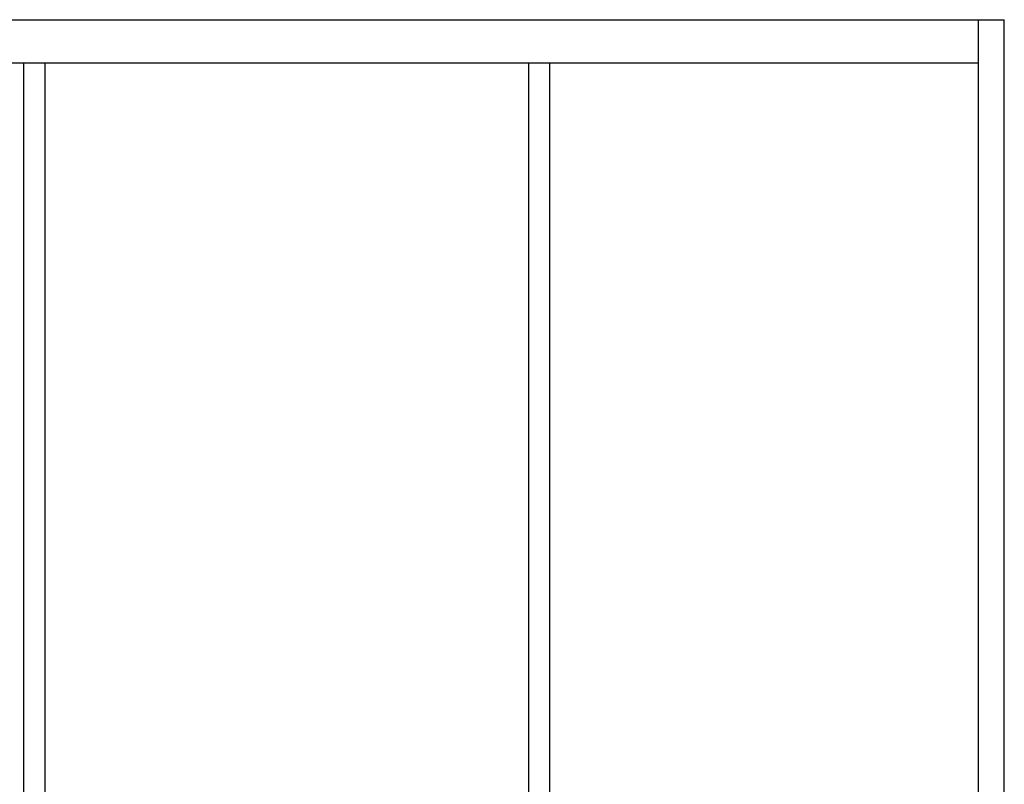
# Model space of a CAD drawing. Extents: x 5703 to 11842, y -4896 to -230.
# Tile 8 of 28: x 7083 to 7317, y -4476 to -4295. Entities that reach past the tile are written whole.
import ezdxf

# ---------------------------------------------------------------- set-up
doc = ezdxf.new("R2010")
doc.units = 0
doc.header["$LTSCALE"] = 2
for name, color, linetype in [('Konstrukcja - Fasada', 7, 'Continuous'), ('Konstrukcja - podkonstrukcja pod panele - belki', 7, 'Continuous'), ('Konstrukcja - slupy myjnia', 7, 'Continuous')]:
    doc.layers.add(name, color=color, linetype=linetype)

msp = doc.modelspace()

# ---------------------------------------------------------------- linework, layer by layer
at = {"layer": 'Konstrukcja - Fasada'}
for p, q in [((7083.542, -4612.5996), (7083.542, -4305.0996)), ((7088.542, -4612.5996), (7088.542, -4305.0996)), ((7203.542, -4612.5996), (7203.542, -4305.0996)), ((7208.542, -4612.5996), (7208.542, -4305.0996))]:
    msp.add_line(p, q, dxfattribs=at)
at = {"layer": 'Konstrukcja - podkonstrukcja pod panele - belki'}
for p, q in [((6975.5799, -4294.7996), (7316.5042, -4294.7996)), ((7310.3571, -4305.0996), (6981.7271, -4305.0996))]:
    msp.add_line(p, q, dxfattribs=at)
at = {"layer": 'Konstrukcja - slupy myjnia'}
for p, q in [((7310.3571, -4618.5996), (7310.3571, -4294.7996)), ((7316.5042, -4618.5996), (7316.5042, -4294.7996))]:
    msp.add_line(p, q, dxfattribs=at)

doc.saveas('drawing.dxf')
